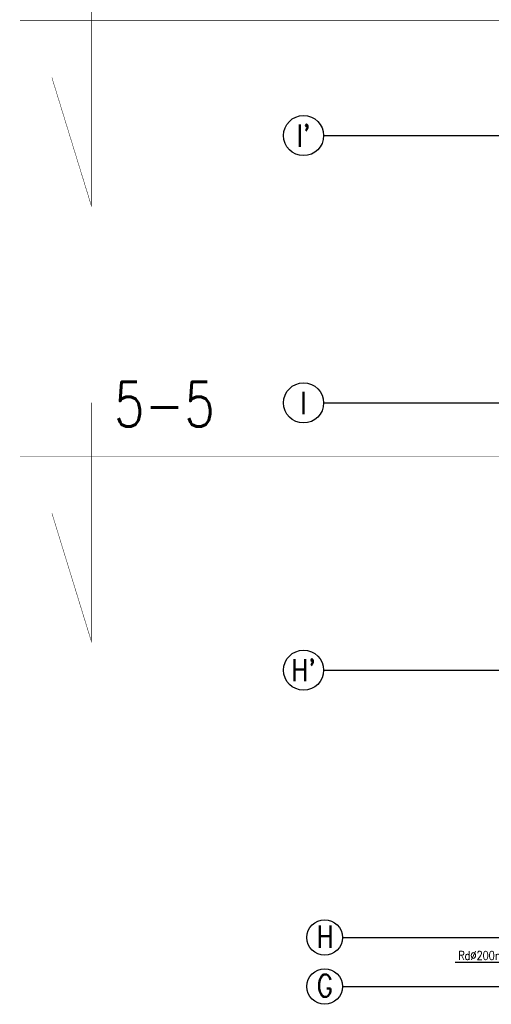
# Model space of a CAD drawing. Header units: centimetres. Extents: x -92429 to 178773, y 2337 to 428125.
# Tile 138 of 138: x 160790 to 161848, y 10418 to 12628. Entities that reach past the tile are written whole.
import ezdxf
from ezdxf.enums import TextEntityAlignment as Align

# ---------------------------------------------------------------- set-up
doc = ezdxf.new("R2010")
doc.units = ezdxf.units.CM
doc.header["$LTSCALE"] = 50
doc.linetypes.add('Dach_Ist$0$DASHDOT2', pattern=[12.7, 6.35, -3.175, 0, -3.175])
for name, color, linetype in [('Dach_Ist$0$ARCH_INFO_OSIE_IST', 179, 'Dach_Ist$0$DASHDOT2'), ('Dach_Ist$0$ARCH_INFO_OSIE_OPISY_IST', 177, 'Continuous'), ('Dach_Ist$0$ARCH_WYPOSAŻENIE_SANITARNE_IST', 153, 'Continuous')]:
    doc.layers.add(name, color=color, linetype=linetype)
doc.layers.add('Dach_Ist$0$RYSUNKOWE_NIEDRUK', color=6, linetype='Continuous', plot=False)
doc.styles.add('Dach_Ist$0$ROMANS-250-CM', font='romans.shx', dxfattribs={"width": 0.8, "height": 50})
doc.styles.add('Dach_Ist$0$ROMANS-50-CM', font='romans.shx', dxfattribs={"width": 0.8, "height": 10})
doc.styles.add('Dach_Ist$0$ROMANS-500-CM', font='romans.shx', dxfattribs={"width": 0.8, "height": 100})

msp = doc.modelspace()

# ---------------------------------------------------------------- linework, layer by layer
at = {"layer": 'Dach_Ist$0$ARCH_INFO_OSIE_IST', "color": 8, "ltscale": 10}
for p, q in [((161471.9, 12367.6, 2170), (164678.4, 12367.6, 2170)), ((161471.9, 11767.6, 2170), (170733.3, 11767.6, 2170)), ((161471.9, 11167.6, 2170), (164678.4, 11167.6, 2170)), ((161514.3, 10567.6, 2170), (170738.3, 10567.6, 2170)), ((161514.3, 10457.6, 2170), (170738.3, 10457.6, 2170))]:
    msp.add_line(p, q, dxfattribs=at)
at = {"layer": 'Dach_Ist$0$ARCH_INFO_OSIE_OPISY_IST', "color": 8}
for centre, radius in [((161426.9, 12367.6, 2170), 45), ((161426.9, 11767.6, 2170), 45), ((161426.9, 11167.6, 2170), 45), ((161474.3, 10567.6, 2170), 40), ((161474.3, 10457.6, 2170), 40)]:
    msp.add_circle(centre, radius, dxfattribs=at)
at = {"layer": 'Dach_Ist$0$ARCH_WYPOSAŻENIE_SANITARNE_IST', "color": 8, "extrusion": (0, 1, 0), "elevation": 10511.8}
msp.add_lwpolyline([(-161906.5, 2170), (-161767.3, 2170)], dxfattribs=at)
at = {"layer": 'Dach_Ist$0$RYSUNKOWE_NIEDRUK', "color": 8, "const_width": 1, "elevation": 2170}
for points in [[(160862.3, 12497.5), (160950.6, 12210.5), (160950.6, 12745.9), (160950.6, 12625.4), (160790.5, 12625.4), (164294.7, 12625.4), (164195.8, 12625.4), (164195.8, 12709.2), (164195.8, 12300.5), (164264.7, 12527.1)], [(160862.3, 11519.8), (160950.6, 11232.8), (160950.6, 11768.3), (160950.6, 11647.8), (160790.5, 11647.8), (171421, 11647.8), (171322.1, 11647.8), (171322.1, 11731.6), (171322.1, 11322.9), (171391, 11549.5)]]:
    msp.add_lwpolyline(points, dxfattribs=at)

# ---------------------------------------------------------------- texts
at = {"layer": 'Dach_Ist$0$ARCH_INFO_OSIE_OPISY_IST', "color": 8, "style": 'Dach_Ist$0$ROMANS-250-CM', "width": 0.8}
for s, p in [("I'", (161426.9, 12367.6, 2170)), ('I', (161426.9, 11767.6, 2170)), ("H'", (161426.9, 11167.6, 2170))]:
    msp.add_text(s, height=50, dxfattribs=at).set_placement(p, align=Align.MIDDLE_CENTER)
for s, p in [('H', (161456.8, 10544.4, 2170)), ('G', (161456.8, 10434.4, 2170))]:
    msp.add_text(s, height=50, dxfattribs=at).set_placement(p)
at = {"layer": 'Dach_Ist$0$ARCH_WYPOSAŻENIE_SANITARNE_IST', "color": 8, "insert": (161773.9, 10537.2, 2170), "char_height": 20, "width": 92.683, "attachment_point": 1, "style": 'Dach_Ist$0$ROMANS-50-CM'}
msp.add_mtext('Rd%%C200mm', dxfattribs=at)
at = {"layer": 'Dach_Ist$0$RYSUNKOWE_NIEDRUK', "color": 8, "insert": (161001.6, 11814.5, 2170), "char_height": 100, "width": 765.579, "attachment_point": 1, "style": 'Dach_Ist$0$ROMANS-500-CM'}
msp.add_mtext('5-5', dxfattribs=at)

doc.saveas('drawing.dxf')
